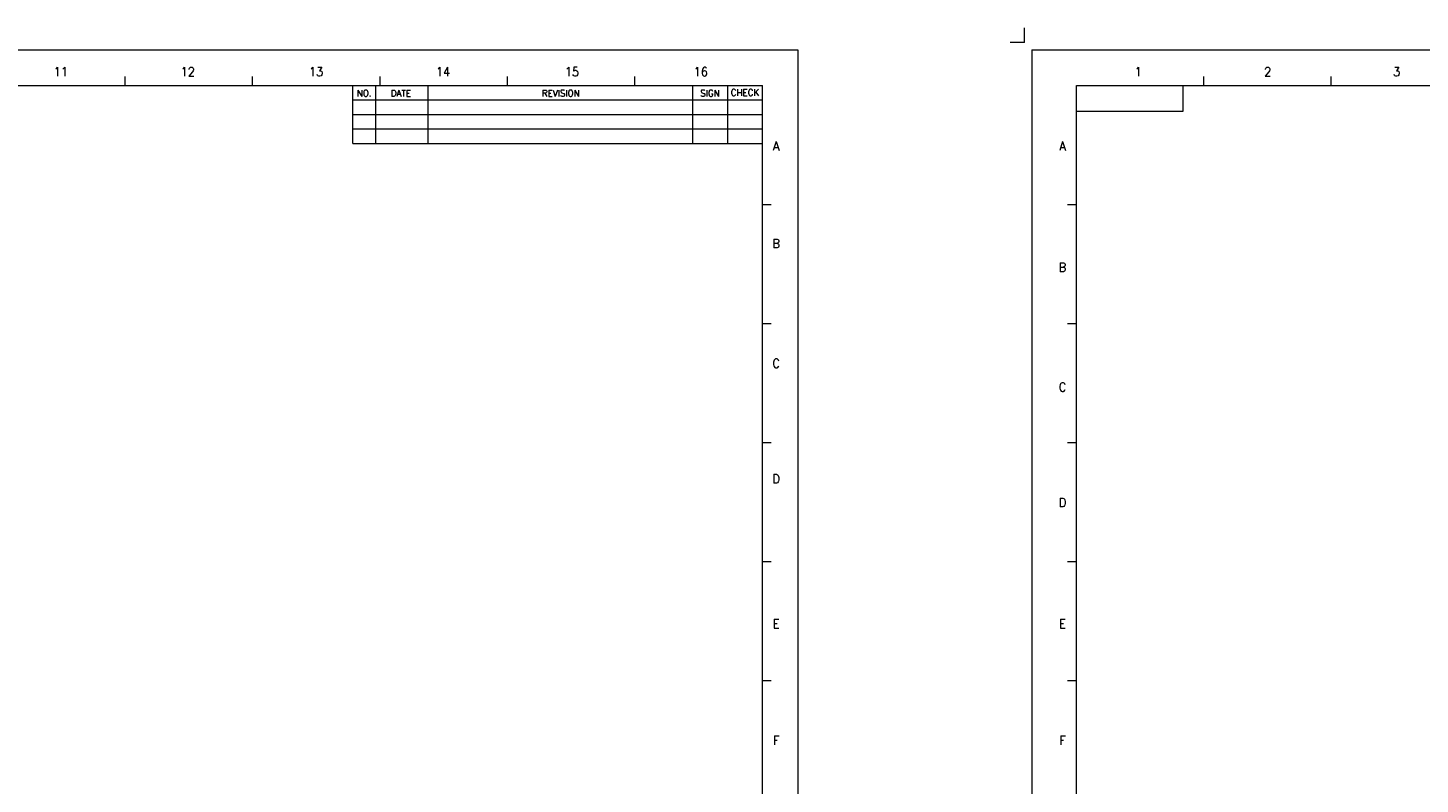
# Model space of a CAD drawing. Header units: millimetres. Extents: x 4497 to 13960, y 12291 to 16372.
# Tile 162 of 217: x 8313 to 9750, y 13574 to 14354. Entities that reach past the tile are written whole.
import ezdxf
from ezdxf.enums import TextEntityAlignment as Align

# ---------------------------------------------------------------- set-up
doc = ezdxf.new("R2010")
doc.units = ezdxf.units.MM
doc.header["$LTSCALE"] = 0.8
doc.linetypes.add('CENTER', pattern=[50.8, 31.75, -6.35, 6.35, -6.35])
doc.layers.get('0').update_dxf_attribs({"linetype": 'CONTINUOUS', "lineweight": 0})
doc.layers.add('1', color=2, linetype='CENTER', lineweight=0)
doc.styles.add('S', font='SIMPLEX')
doc.styles.get("Standard").update_dxf_attribs({"font": 'romans.shx', "width": 0.8, "oblique": 5, "bigfont": 'whgtxt.shx'})

msp = doc.modelspace()

# ---------------------------------------------------------------- linework, layer by layer
for p, q in [((6919.723, 14331.924), (9107.863, 14331.924)), ((9107.863, 14331.924), (9107.863, 12784.215)), ((9349.335, 14331.924), (11537.475, 14331.924)), ((9349.335, 14331.924), (9349.335, 12784.215)), ((6965.731, 14295.117), (9071.057, 14295.117)), ((8413.143, 14295.117), (8413.143, 14304.319)), ((8544.725, 14295.117), (8544.725, 14304.319)), ((8648.057, 14235.117), (8648.057, 14295.117)), ((8672.057, 14235.117), (8672.057, 14295.117)), ((8676.308, 14295.117), (8676.308, 14304.319)), ((8726.057, 14235.117), (8726.057, 14295.117)), ((8807.891, 14295.117), (8807.891, 14304.319)), ((8939.474, 14295.117), (8939.474, 14304.319)), ((8999.057, 14295.117), (8999.057, 14235.117)), ((9035.057, 14295.117), (9035.057, 14235.117)), ((9071.057, 12821.021), (9071.057, 14295.117)), ((9395.343, 14295.117), (11500.669, 14295.117)), ((9395.343, 12821.021), (9395.343, 14295.117)), ((9395.343, 14295.117), (9505.762, 14295.117)), ((9395.343, 14268.617), (9395.343, 14295.117)), ((9505.762, 14268.617), (9505.762, 14295.117)), ((9526.926, 14295.117), (9526.926, 14304.319)), ((9658.508, 14295.117), (9658.508, 14304.319)), ((8648.057, 14280.117), (9071.057, 14280.117)), ((8648.057, 14265.117), (9071.057, 14265.117)), ((9395.343, 14268.617), (9505.762, 14268.617)), ((8648.057, 14250.117), (9071.057, 14250.117)), ((8648.057, 14235.117), (9071.057, 14235.117)), ((9071.057, 14172.276), (9080.259, 14172.276)), ((9386.141, 14172.276), (9395.343, 14172.276)), ((9071.057, 14049.435), (9080.259, 14049.435)), ((9386.141, 14049.435), (9395.343, 14049.435)), ((9071.057, 13926.593), (9080.259, 13926.593)), ((9386.141, 13926.593), (9395.343, 13926.593)), ((9071.057, 13803.752), (9080.259, 13803.752)), ((9386.141, 13803.752), (9395.343, 13803.752)), ((9071.057, 13680.911), (9080.259, 13680.911)), ((9386.141, 13680.911), (9395.343, 13680.911))]:
    msp.add_line(p, q)
at = {"layer": '1'}
for q in [(9341.835, 14354.424), (9326.835, 14339.424)]:
    msp.add_line((9341.835, 14339.424), q, dxfattribs=at)

# ---------------------------------------------------------------- texts
at = {"width": 0.933333}
for s, height, p in [('11', 9.2016, (8346.613, 14309.1)), ('12', 9.2016, (8477.724, 14309.1)), ('13', 9.2016, (8610.18, 14309.1)), ('14', 9.2016, (8741.291, 14309.1)), ('15', 9.2016, (8874.419, 14309.1)), ('16', 9.2016, (9007.547, 14309.1)), ('1', 9.202, (9459.064, 14309.1)), ('2', 9.202, (9592.865, 14309.1)), ('3', 9.202, (9725.993, 14309.1)), ('A', 9.202, (9085.329, 14232.45)), ('A', 9.202, (9381.07, 14232.45)), ('B', 9.202, (9085.329, 14131.902)), ('B', 9.202, (9381.07, 14107.39)), ('C', 9.202, (9085.329, 14008.188)), ('C', 9.202, (9381.07, 13983.675)), ('D', 9.202, (9085.329, 13889.179)), ('D', 9.202, (9381.07, 13864.667)), ('E', 9.202, (9085.329, 13739.607)), ('E', 9.202, (9381.07, 13739.607)), ('F', 9.202, (9085.329, 13619.254)), ('F', 9.202, (9381.07, 13619.254))]:
    msp.add_text(s, height=height, dxfattribs=at).set_placement(p, align=Align.MIDDLE_CENTER)
at = {"style": 'S'}
for s, p in [('NO.', (8659.963, 14286.995)), ('DATE', (8697.838, 14286.995)), ('REVISION', (8862.913, 14286.995)), ('SIGN', (9017.015, 14286.995)), ('CHECK', (9053.131, 14287.734))]:
    msp.add_text(s, height=6.6, dxfattribs=at).set_placement(p, align=Align.MIDDLE)

doc.saveas('drawing.dxf')
